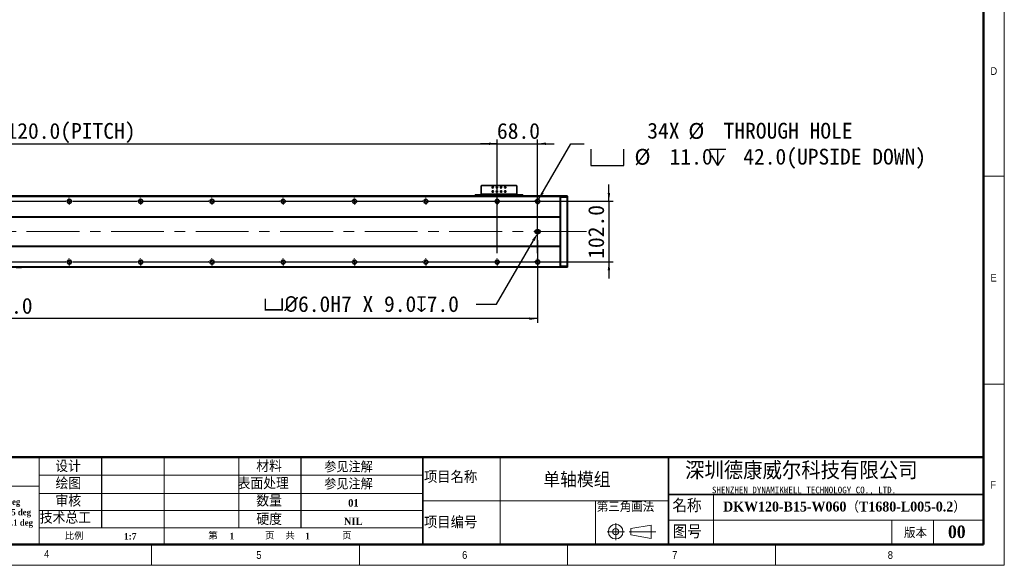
# Model space of a CAD drawing. Header units: millimetres. Extents: x 35 to 2905, y 35 to 2044.
# Tile 4 of 7: x 1248 to 2905, y 35 to 952. Entities that reach past the tile are written whole.
import ezdxf

# ---------------------------------------------------------------- set-up
doc = ezdxf.new("R2010")
doc.units = ezdxf.units.MM
doc.header["$LTSCALE"] = 7
doc.header["$PDSIZE"] = -1
doc.linetypes.add('CENTERX2', pattern=[20.32, 12.7, -2.54, 2.54, -2.54])
doc.layers.add('DIMNS', color=7, linetype='Continuous')
doc.layers.add('黑色实线', color=7, linetype='Continuous')
doc.styles.add('SLDTEXTSTYLE1', font='Gothic.ttf', dxfattribs={"width": 0.913})
doc.styles.add('SLDTEXTSTYLE2', font='timesbd.ttf', dxfattribs={"width": 0.933})
doc.styles.add('SLDTEXTSTYLE3', font='txt', dxfattribs={"bigfont": 'bigfont'})
doc.styles.add('SLDTEXTSTYLE4', font='txt', dxfattribs={"bigfont": 'bigfont'})
doc.styles.add('SLDTEXTSTYLE5', font='txt', dxfattribs={"bigfont": 'bigfont'})
doc.styles.add('SLDTEXTSTYLE6', font='txt')
doc.styles.add('SLDTEXTSTYLE7', font='timesbd.ttf', dxfattribs={"width": 0.933, "bigfont": 'bigfont'})
doc.styles.add('SLDTEXTSTYLE8', font='txt')
doc.dimstyles.new('SLDDIMSTYLE0', dxfattribs={"dimtxt": 26.6, "dimasz": 14, "dimexe": 0, "dimexo": 0.0625, "dimgap": 6.65, "dimtad": 2, "dimdec": 1, "dimrnd": 1e-09, "dimzin": 4, "dimdsep": 46, "dimtxsty": 'SLDTEXTSTYLE8', "dimsah": 1, "dimcen": 0.09, "dimadec": 0, "dimazin": 1, "dimtfac": 1, "dimtdec": 1, "dimtmove": 0, "dimatfit": 0, "dimfxl": 0, "dimfrac": 2, "dimtolj": 1, "dimtzin": 12, "dimarcsym": 0})
doc.dimstyles.new('SLDDIMSTYLE4', dxfattribs={"dimtxt": 26.6, "dimasz": 14, "dimexe": 0, "dimexo": 0.0625, "dimgap": 6.65, "dimtad": 0, "dimtih": 1, "dimtoh": 1, "dimdec": 1, "dimrnd": 1e-09, "dimzin": 4, "dimdsep": 46, "dimtxsty": 'SLDTEXTSTYLE8', "dimsah": 1, "dimcen": 0, "dimadec": 0, "dimazin": 1, "dimtfac": 1, "dimtdec": 1, "dimtofl": 0, "dimtmove": 0, "dimatfit": 3, "dimfxl": 0, "dimfrac": 2, "dimtolj": 1, "dimtzin": 12, "dimarcsym": 0})
doc.dimstyles.new('SLDDIMSTYLE6', dxfattribs={"dimtxt": 26.6, "dimasz": 14, "dimexe": 0, "dimexo": 0.0625, "dimgap": 6.65, "dimtad": 2, "dimdec": 1, "dimrnd": 1e-09, "dimzin": 4, "dimdsep": 46, "dimtxsty": 'SLDTEXTSTYLE8', "dimsah": 1, "dimcen": 0.09, "dimadec": 0, "dimazin": 1, "dimtfac": 1, "dimtdec": 1, "dimtofl": 0, "dimtmove": 0, "dimatfit": 3, "dimfxl": 0, "dimfrac": 2, "dimtolj": 1, "dimtzin": 12, "dimarcsym": 0})
doc.dimstyles.new('SLDDIMSTYLE7', dxfattribs={"dimtxt": 26.6, "dimasz": 14, "dimexe": 0, "dimexo": 0.0625, "dimgap": 6.65, "dimtad": 0, "dimtih": 1, "dimtoh": 1, "dimdec": 1, "dimrnd": 1e-09, "dimzin": 4, "dimdsep": 46, "dimtxsty": 'SLDTEXTSTYLE8', "dimsah": 1, "dimcen": 0, "dimadec": 0, "dimazin": 1, "dimtfac": 1, "dimtdec": 1, "dimtofl": 0, "dimtmove": 0, "dimatfit": 3, "dimfxl": 0, "dimfrac": 2, "dimtolj": 1, "dimtzin": 12, "dimarcsym": 0})

# ---------------------------------------------------------------- blocks, each defined once
blk = doc.blocks.new('SW_NOTE_0')
at = {"color": 0, "linetype": 'Continuous', "lineweight": 0, "char_height": 10.5, "attachment_point": 1, "style": 'SLDTEXTSTYLE2'}
for s, insert in [('X.X ± 0.5 deg', (0, 13.8)), ('X.XX ± 0.25 deg', (0, -3.7)), ('X.XXX ± 0.1 deg', (0, -21.2))]:
    blk.add_mtext(s, dxfattribs=dict(at, insert=insert))
blk = doc.blocks.new('_D_20')
at = {"layer": 'Defpoints', "color": 0}
for p in [(2119.7, 593.4), (2121.2, 596)]:
    blk.add_point(p, dxfattribs=at)
at = {"layer": '黑色实线', "color": 0, "lineweight": -2}
for p, q in [((2050.7, 473.8), (2112.7, 581.3)), ((2016.4, 473.8), (2050.7, 473.8))]:
    blk.add_line(p, q, dxfattribs=at)
at = {"layer": '黑色实线', "color": 0}
blk.add_solid([(2110.7, 582.4), (2114.7, 580.1), (2119.7, 593.4)], dxfattribs=at)
at = {"layer": '黑色实线', "color": 0, "insert": (1658, 487.6), "char_height": 26.6, "attachment_point": 1, "style": 'SLDTEXTSTYLE8'}
blk.add_mtext('\\A1;{\\fGDT|b0|i0|c134|p2;v\\fISOCPEUR|b0|i0|c134|p34;%%C}6.0H7 X 9.0{\\fGDT|b0|i0|c134|p2;x}7.0', dxfattribs=at)
blk = doc.blocks.new('_D_21')
at = {"layer": '黑色实线'}
for p, q in [((303.7, 587.1), (303.7, 442.7)), ((2119.7, 581.6), (2119.7, 442.7)), ((2119.7, 449.7), (303.7, 449.7))]:
    blk.add_line(p, q, dxfattribs=at)
for points in [[(303.7, 449.7), (317.7, 447.6), (317.7, 451.8)], [(2119.7, 449.7), (2105.7, 451.8), (2105.7, 447.6)]]:
    blk.add_solid(points, dxfattribs=at)
at = {"layer": '黑色实线', "insert": (1161.3, 484.6), "char_height": 26.6, "attachment_point": 1, "style": 'SLDTEXTSTYLE8'}
blk.add_mtext('1816.0', dxfattribs=at)
blk = doc.blocks.new('SW_SYMBOL_HOLE_SPOT')
at = {"layer": '黑色实线', "color": 0}
for p, q in [((0, 6125), (0, 525)), ((11200, 525), (11200, 6125)), ((0, 525), (11200, 525))]:
    blk.add_line(p, q, dxfattribs=at)
blk = doc.blocks.new('SW_SYMBOL_HOLE_DEPTH')
at = {"layer": '黑色实线', "color": 0}
for p, q in [((0, 6125), (5600, 6125)), ((700, 3885), (2800, 525)), ((2800, 6125), (2800, 525)), ((4900, 3885), (2800, 525))]:
    blk.add_line(p, q, dxfattribs=at)
blk = doc.blocks.new('_D_22')
at = {"layer": '黑色实线'}
for p, q in [((2121.4, 649.9), (2175.6, 743.8)), ((2175.6, 743.8), (2198.1, 743.8))]:
    blk.add_line(p, q, dxfattribs=at)
blk.add_solid([(2121.4, 649.9), (2130.2, 660.9), (2126.6, 663)], dxfattribs=at)
at = {"layer": '黑色实线', "xscale": 0.004985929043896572, "yscale": 0.004985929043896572, "zscale": 0.004985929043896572}
for name, p in [('SW_SYMBOL_HOLE_SPOT', (2209.2, 704.4)), ('SW_SYMBOL_HOLE_DEPTH', (2408.7, 704.4))]:
    blk.add_blockref(name, p, dxfattribs=at)
at = {"layer": '黑色实线', "char_height": 26.6, "attachment_point": 1, "style": 'SLDTEXTSTYLE8'}
for s, insert in [('34X ', (2304.2, 779)), ('%%c', (2373.4, 778.7)), (' THROUGH HOLE', (2414.5, 779)), ('%%c', (2282.7, 735.2)), (' 11.0 ', (2323.8, 735.4)), (' 42.0(UPSIDE DOWN)', (2447.6, 735.4))]:
    blk.add_mtext(s, dxfattribs=dict(at, insert=insert))
blk = doc.blocks.new('_D_23')
at = {"layer": '黑色实线'}
for p, q in [((2239.7, 647), (2239.7, 675)), ((1946.5, 647), (2246.7, 647)), ((2239.7, 647), (2239.7, 545)), ((1946.5, 545), (2246.7, 545)), ((2239.7, 545), (2239.7, 517))]:
    blk.add_line(p, q, dxfattribs=at)
for points in [[(2239.7, 647), (2241.8, 661), (2237.6, 661)], [(2239.7, 545), (2237.6, 531), (2241.8, 531)]]:
    blk.add_solid(points, dxfattribs=at)
at = {"layer": '黑色实线', "insert": (2204.8, 550.3), "char_height": 26.6, "attachment_point": 1, "rotation": 90, "style": 'SLDTEXTSTYLE8'}
blk.add_mtext('102.0', dxfattribs=at)
blk = doc.blocks.new('_D_24')
at = {"layer": '黑色实线'}
for p, q in [((371.7, 661.7), (371.7, 750.8)), ((2051.7, 661.7), (2051.7, 750.8)), ((371.7, 743.8), (2051.7, 743.8))]:
    blk.add_line(p, q, dxfattribs=at)
for points in [[(371.7, 743.8), (385.7, 741.7), (385.7, 745.9)], [(2051.7, 743.8), (2037.7, 745.9), (2037.7, 741.7)]]:
    blk.add_solid(points, dxfattribs=at)
at = {"layer": '黑色实线', "char_height": 26.6, "attachment_point": 1, "style": 'SLDTEXTSTYLE8'}
for s, insert in [('1680.0', (1031.5, 778.7)), ('=14×120.0(PITCH)', (1135.5, 778.7))]:
    blk.add_mtext(s, dxfattribs=dict(at, insert=insert))
blk = doc.blocks.new('_D_27')
at = {"layer": '黑色实线'}
for p, q in [((2051.7, 559.7), (2051.7, 750.8)), ((2119.7, 559.7), (2119.7, 750.8)), ((2051.7, 743.8), (2023.7, 743.8)), ((2051.7, 743.8), (2119.7, 743.8)), ((2119.7, 743.8), (2147.7, 743.8))]:
    blk.add_line(p, q, dxfattribs=at)
for points in [[(2051.7, 743.8), (2037.7, 745.9), (2037.7, 741.7)], [(2119.7, 743.8), (2133.7, 741.7), (2133.7, 745.9)]]:
    blk.add_solid(points, dxfattribs=at)
at = {"layer": '黑色实线', "insert": (2051.3, 778.7), "char_height": 26.6, "attachment_point": 1, "style": 'SLDTEXTSTYLE8'}
blk.add_mtext('68.0', dxfattribs=at)
blk = doc.blocks.new('SW_CENTERMARKSYMBOL_1')
at = {"layer": '黑色实线', "color": 0}
for p, q in [((725.08, 0), (834.92, 0)), ((834.92, 0), (834.16, 0)), ((840, 0), (837.46, 0)), ((840, 0), (837.46, 0)), ((840, 0), (837.46, 0)), ((840, 0), (837.46, 0)), ((840, 0), (837.46, 0)), ((840, 0), (837.46, 0)), ((840, 0), (837.46, 0)), ((840, 5.08), (840, 5.84)), ((840, 0), (840, 2.54)), ((840, 0), (840, 2.54)), ((840, 0), (840, 2.54)), ((840, 0), (840, 2.54)), ((840, 0), (840, 2.54)), ((840, 0), (840, 2.54)), ((840, 0), (840, 2.54)), ((840, 0), (840, -2.54)), ((840, 0), (842.54, 0)), ((840, 0), (840, -2.54)), ((840, 0), (842.54, 0)), ((840, 0), (840, -2.54)), ((840, 0), (842.54, 0)), ((840, 0), (840, -2.54)), ((840, 0), (842.54, 0)), ((840, 0), (840, -2.54)), ((840, 0), (842.54, 0)), ((840, 0), (840, -2.54)), ((840, 0), (842.54, 0)), ((840, 0), (840, -2.54)), ((840, 0), (842.54, 0)), ((845.08, 0), (845.84, 0)), ((845.08, 0), (954.92, 0)), ((954.92, 0), (954.16, 0)), ((960, 0), (957.46, 0)), ((960, 0), (957.46, 0)), ((960, 0), (957.46, 0)), ((960, 0), (957.46, 0)), ((960, 0), (957.46, 0)), ((960, 0), (957.46, 0)), ((960, 5.08), (960, 5.84)), ((960, 0), (960, 2.54)), ((960, 0), (960, 2.54)), ((960, 0), (960, 2.54)), ((960, 0), (960, 2.54)), ((960, 0), (960, 2.54)), ((960, 0), (960, 2.54)), ((960, 0), (960, -2.54)), ((960, 0), (962.54, 0)), ((960, 0), (960, -2.54)), ((960, 0), (962.54, 0)), ((960, 0), (960, -2.54)), ((960, 0), (962.54, 0)), ((960, 0), (960, -2.54)), ((960, 0), (962.54, 0)), ((960, 0), (960, -2.54)), ((960, 0), (962.54, 0)), ((960, 0), (960, -2.54)), ((960, 0), (962.54, 0)), ((965.08, 0), (965.84, 0)), ((965.08, 0), (1074.92, 0)), ((1074.92, 0), (1074.16, 0)), ((1080, 0), (1077.46, 0)), ((1080, 0), (1077.46, 0)), ((1080, 0), (1077.46, 0)), ((1080, 0), (1077.46, 0)), ((1080, 0), (1077.46, 0)), ((1080, 5.08), (1080, 5.84)), ((1080, 0), (1080, 2.54)), ((1080, 0), (1080, 2.54)), ((1080, 0), (1080, 2.54)), ((1080, 0), (1080, 2.54)), ((1080, 0), (1080, 2.54)), ((1080, 0), (1080, -2.54)), ((1080, 0), (1082.54, 0)), ((1080, 0), (1080, -2.54)), ((1080, 0), (1082.54, 0)), ((1080, 0), (1080, -2.54)), ((1080, 0), (1082.54, 0)), ((1080, 0), (1080, -2.54)), ((1080, 0), (1082.54, 0)), ((1080, 0), (1080, -2.54)), ((1080, 0), (1082.54, 0)), ((1085.08, 0), (1085.84, 0)), ((1085.08, 0), (1194.92, 0)), ((1194.92, 0), (1194.16, 0)), ((1200, 0), (1197.46, 0)), ((1200, 0), (1197.46, 0)), ((1200, 0), (1197.46, 0)), ((1200, 0), (1197.46, 0)), ((1200, 5.08), (1200, 5.84)), ((1200, 0), (1200, 2.54)), ((1200, 0), (1200, 2.54)), ((1200, 0), (1200, 2.54)), ((1200, 0), (1200, 2.54)), ((1200, 0), (1200, -2.54)), ((1200, 0), (1202.54, 0)), ((1200, 0), (1200, -2.54)), ((1200, 0), (1202.54, 0)), ((1200, 0), (1200, -2.54)), ((1200, 0), (1202.54, 0)), ((1200, 0), (1200, -2.54)), ((1200, 0), (1202.54, 0)), ((1205.08, 0), (1205.84, 0)), ((1205.08, 0), (1314.92, 0)), ((1314.92, 0), (1314.16, 0)), ((1320, 0), (1317.46, 0)), ((1320, 0), (1317.46, 0)), ((1320, 0), (1317.46, 0)), ((1320, 5.08), (1320, 5.84)), ((1320, 0), (1320, 2.54)), ((1320, 0), (1320, 2.54)), ((1320, 0), (1320, 2.54)), ((1320, 0), (1320, -2.54)), ((1320, 0), (1322.54, 0)), ((1320, 0), (1320, -2.54)), ((1320, 0), (1322.54, 0)), ((1320, 0), (1320, -2.54)), ((1320, 0), (1322.54, 0)), ((1325.08, 0), (1325.84, 0)), ((1325.08, 0), (1434.92, 0)), ((1434.92, 0), (1434.16, 0)), ((1440, 0), (1437.46, 0)), ((1440, 0), (1437.46, 0)), ((1440, 5.08), (1440, 5.84)), ((1440, 0), (1440, 2.54)), ((1440, 0), (1440, 2.54)), ((1440, 0), (1440, -2.54)), ((1440, 0), (1442.54, 0)), ((1440, 0), (1440, -2.54)), ((1440, 0), (1442.54, 0)), ((1445.08, 0), (1445.84, 0)), ((1445.08, 0), (1554.92, 0)), ((1560, 0), (1557.46, 0)), ((1560, 5.08), (1560, 5.84)), ((1560, 0), (1560, 2.54)), ((1560, 0), (1560, -2.54)), ((1560, 0), (1562.54, 0)), ((1565.08, 0), (1565.84, 0)), ((840, -5.08), (840, -5.84)), ((960, -5.08), (960, -5.84)), ((1080, -5.08), (1080, -5.84)), ((1200, -5.08), (1200, -5.84)), ((1320, -5.08), (1320, -5.84)), ((1440, -5.08), (1440, -5.84)), ((1560, -5.08), (1560, -5.84))]:
    blk.add_line(p, q, dxfattribs=at)
blk = doc.blocks.new('SW_CENTERMARKSYMBOL_2')
at = {"layer": '黑色实线', "color": 0}
for p, q in [((605.08, 0), (714.92, 0)), ((714.92, 0), (714.16, 0)), ((720, 0), (717.46, 0)), ((720, 0), (717.46, 0)), ((720, 0), (717.46, 0)), ((720, 0), (717.46, 0)), ((720, 0), (717.46, 0)), ((720, 0), (717.46, 0)), ((720, 0), (717.46, 0)), ((720, 5.08), (720, 5.84)), ((720, 0), (720, 2.54)), ((720, 0), (720, 2.54)), ((720, 0), (720, 2.54)), ((720, 0), (720, 2.54)), ((720, 0), (720, 2.54)), ((720, 0), (720, 2.54)), ((720, 0), (720, 2.54)), ((720, 0), (720, -2.54)), ((720, 0), (722.54, 0)), ((720, 0), (720, -2.54)), ((720, 0), (722.54, 0)), ((720, 0), (720, -2.54)), ((720, 0), (722.54, 0)), ((720, 0), (720, -2.54)), ((720, 0), (722.54, 0)), ((720, 0), (720, -2.54)), ((720, 0), (722.54, 0)), ((720, 0), (720, -2.54)), ((720, 0), (722.54, 0)), ((720, 0), (720, -2.54)), ((720, 0), (722.54, 0)), ((725.08, 0), (725.84, 0)), ((725.08, 0), (834.92, 0)), ((834.92, 0), (834.16, 0)), ((840, 0), (837.46, 0)), ((840, 0), (837.46, 0)), ((840, 0), (837.46, 0)), ((840, 0), (837.46, 0)), ((840, 0), (837.46, 0)), ((840, 0), (837.46, 0)), ((840, 5.08), (840, 5.84)), ((840, 0), (840, 2.54)), ((840, 0), (840, 2.54)), ((840, 0), (840, 2.54)), ((840, 0), (840, 2.54)), ((840, 0), (840, 2.54)), ((840, 0), (840, 2.54)), ((840, 0), (840, -2.54)), ((840, 0), (842.54, 0)), ((840, 0), (840, -2.54)), ((840, 0), (842.54, 0)), ((840, 0), (840, -2.54)), ((840, 0), (842.54, 0)), ((840, 0), (840, -2.54)), ((840, 0), (842.54, 0)), ((840, 0), (840, -2.54)), ((840, 0), (842.54, 0)), ((840, 0), (840, -2.54)), ((840, 0), (842.54, 0)), ((845.08, 0), (845.84, 0)), ((845.08, 0), (954.92, 0)), ((954.92, 0), (954.16, 0)), ((960, 0), (957.46, 0)), ((960, 0), (957.46, 0)), ((960, 0), (957.46, 0)), ((960, 0), (957.46, 0)), ((960, 0), (957.46, 0)), ((960, 5.08), (960, 5.84)), ((960, 0), (960, 2.54)), ((960, 0), (960, 2.54)), ((960, 0), (960, 2.54)), ((960, 0), (960, 2.54)), ((960, 0), (960, 2.54)), ((960, 0), (960, -2.54)), ((960, 0), (962.54, 0)), ((960, 0), (960, -2.54)), ((960, 0), (962.54, 0)), ((960, 0), (960, -2.54)), ((960, 0), (962.54, 0)), ((960, 0), (960, -2.54)), ((960, 0), (962.54, 0)), ((960, 0), (960, -2.54)), ((960, 0), (962.54, 0)), ((965.08, 0), (965.84, 0)), ((965.08, 0), (1074.92, 0)), ((1074.92, 0), (1074.16, 0)), ((1080, 0), (1077.46, 0)), ((1080, 0), (1077.46, 0)), ((1080, 0), (1077.46, 0)), ((1080, 0), (1077.46, 0)), ((1080, 5.08), (1080, 5.84)), ((1080, 0), (1080, 2.54)), ((1080, 0), (1080, 2.54)), ((1080, 0), (1080, 2.54)), ((1080, 0), (1080, 2.54)), ((1080, 0), (1080, -2.54)), ((1080, 0), (1082.54, 0)), ((1080, 0), (1080, -2.54)), ((1080, 0), (1082.54, 0)), ((1080, 0), (1080, -2.54)), ((1080, 0), (1082.54, 0)), ((1080, 0), (1080, -2.54)), ((1080, 0), (1082.54, 0)), ((1085.08, 0), (1085.84, 0)), ((1085.08, 0), (1194.92, 0)), ((1194.92, 0), (1194.16, 0)), ((1200, 0), (1197.46, 0)), ((1200, 0), (1197.46, 0)), ((1200, 0), (1197.46, 0)), ((1200, 5.08), (1200, 5.84)), ((1200, 0), (1200, 2.54)), ((1200, 0), (1200, 2.54)), ((1200, 0), (1200, 2.54)), ((1200, 0), (1200, -2.54)), ((1200, 0), (1202.54, 0)), ((1200, 0), (1200, -2.54)), ((1200, 0), (1202.54, 0)), ((1200, 0), (1200, -2.54)), ((1200, 0), (1202.54, 0)), ((1205.08, 0), (1205.84, 0)), ((1205.08, 0), (1314.92, 0)), ((1314.92, 0), (1314.16, 0)), ((1320, 0), (1317.46, 0)), ((1320, 0), (1317.46, 0)), ((1320, 5.08), (1320, 5.84)), ((1320, 0), (1320, 2.54)), ((1320, 0), (1320, 2.54)), ((1320, 0), (1320, -2.54)), ((1320, 0), (1322.54, 0)), ((1320, 0), (1320, -2.54)), ((1320, 0), (1322.54, 0)), ((1325.08, 0), (1325.84, 0)), ((1325.08, 0), (1434.92, 0)), ((1440, 0), (1437.46, 0)), ((1440, 5.08), (1440, 5.84)), ((1440, 0), (1440, 2.54)), ((1440, 0), (1440, -2.54)), ((1440, 0), (1442.54, 0)), ((1445.08, 0), (1445.84, 0)), ((720, -5.08), (720, -5.84)), ((840, -5.08), (840, -5.84)), ((960, -5.08), (960, -5.84)), ((1080, -5.08), (1080, -5.84)), ((1200, -5.08), (1200, -5.84)), ((1320, -5.08), (1320, -5.84)), ((1440, -5.08), (1440, -5.84))]:
    blk.add_line(p, q, dxfattribs=at)
blk = doc.blocks.new('SW_CENTERMARKSYMBOL_3')
at = {"layer": '黑色实线', "color": 0}
for p, q in [((-5.08, 0), (-5.84, 0)), ((0, 0), (-2.54, 0)), ((0, 5.08), (0, 5.84)), ((0, 0), (0, 2.54)), ((0, 0), (0, -2.54)), ((0, 0), (2.54, 0)), ((5.08, 0), (5.84, 0)), ((0, -5.08), (0, -5.84))]:
    blk.add_line(p, q, dxfattribs=at)
blk = doc.blocks.new('SW_CENTERMARKSYMBOL_4')
at = {"layer": '黑色实线', "color": 0}
for p, q in [((-5.08, 0), (-5.84, 0)), ((0, 0), (-2.54, 0)), ((0, 5.08), (0, 5.84)), ((0, 0), (0, 2.54)), ((0, 0), (0, -2.54)), ((0, 0), (2.54, 0)), ((5.08, 0), (5.84, 0)), ((0, -5.08), (0, -5.84))]:
    blk.add_line(p, q, dxfattribs=at)
blk = doc.blocks.new('SW_CENTERMARKSYMBOL_5')
at = {"layer": '黑色实线', "color": 0}
for p, q in [((-5.08, 0), (-5.54, 0)), ((0, 0), (-2.54, 0)), ((0, 5.08), (0, 5.54)), ((0, 0), (0, 2.54)), ((0, 0), (2.54, 0)), ((0, 0), (0, -2.54)), ((5.08, 0), (5.54, 0)), ((0, -5.08), (0, -5.54))]:
    blk.add_line(p, q, dxfattribs=at)
blk = doc.blocks.new('SW_DOWELSYMBOL_3')
at = {"linetype": 'Continuous', "lineweight": 18}
h = blk.add_hatch(color=0, dxfattribs=at)
edge = h.paths.add_edge_path(flags=0)
edge.add_arc((0, 0), 3, 180, 270)
edge.add_line((0, -3), (0, 0))
edge.add_line((0, 0), (-3, 0))
h = blk.add_hatch(color=0, dxfattribs=at)
edge = h.paths.add_edge_path(flags=0)
edge.add_arc((0, 0), 3, 0, 90)
edge.add_line((0, 3), (0, 0))
edge.add_line((0, 0), (3, 0))
at = {"layer": '黑色实线', "color": 0}
blk.add_circle((0, 0), 3, dxfattribs=at)
blk = doc.blocks.new('SW_DOWELSYMBOL_4')
at = {"linetype": 'Continuous', "lineweight": 18}
h = blk.add_hatch(color=0, dxfattribs=at)
edge = h.paths.add_edge_path(flags=0)
edge.add_arc((0, 0), 3, 180, 270)
edge.add_line((0, -3), (0, 0))
edge.add_line((0, 0), (-3, 0))
h = blk.add_hatch(color=0, dxfattribs=at)
edge = h.paths.add_edge_path(flags=0)
edge.add_arc((0, 0), 3, 0, 90)
edge.add_line((0, 3), (0, 0))
edge.add_line((0, 0), (3, 0))
at = {"layer": '黑色实线', "color": 0}
blk.add_circle((0, 0), 3, dxfattribs=at)

msp = doc.modelspace()

# ---------------------------------------------------------------- linework, layer by layer
at = {"color": 7, "linetype": 'Continuous', "lineweight": 18}
for p, q in [((2905, 35), (2905, 2044)), ((2870, 2009), (2870, 70)), ((2870, 689.5), (2905, 689.5)), ((2870, 339.5), (2905, 339.5)), ((1281, 217), (1281, 192.5)), ((1281, 168), (1281, 217)), ((1281, 192.5), (1281, 217)), ((1491.2947341, 217), (1491.2947341, 70)), ((1617, 217), (1617, 98.0415225)), ((2056.7777506, 217), (2056.7777506, 70)), ((1281, 168), (1281, 192.5)), ((1281, 186.6064057), (1926.2913786, 186.6064057)), ((1281, 168), (1025.2864855, 168)), ((1281, 168), (1281, 70)), ((1281, 155.7844537), (1926.2913786, 155.7844537)), ((2415.6473812, 154), (2415.6473812, 70)), ((1926.2913786, 143.5), (2339.7556851, 143.5)), ((2217.0956224, 143.5), (2217.0956224, 70)), ((1281, 126.9132581), (1926.2913786, 126.9132581)), ((2251.0573589, 106.0396721), (2251.0573589, 77.4416029)), ((2276.6682633, 96.7312329), (2310.6563282, 102.6107947)), ((2310.6563282, 102.6107947), (2310.6563282, 80.2227947)), ((2339.7556851, 110.8803834), (2870, 110.8803834)), ((2716, 110.8803834), (2716, 70)), ((2786, 110.8803834), (2786, 70)), ((1926.2913786, 98.0415225), (1281, 98.0415225)), ((2236.4989196, 91.4812329), (2265.9081572, 91.4812329)), ((2273.6351967, 91.4812329), (2318.3628673, 91.4812329)), ((2276.6682633, 86.2312329), (2276.6682633, 96.7312329)), ((2276.6682633, 86.2312329), (2310.6563282, 80.2227947)), ((70, 70), (2870, 70)), ((861, 70), (2870, 70)), ((1470, 35), (1470, 70)), ((1820, 70), (1820, 35)), ((2170, 35), (2170, 70)), ((2520, 70), (2520, 35)), ((35, 35), (2905, 35))]:
    msp.add_line(p, q, dxfattribs=at)
at = {"color": 7, "linetype": 'Continuous', "lineweight": 50}
for p, q in [((2870, 2009), (2870, 70)), ((1025.2864855, 217), (1281, 217)), ((2870, 217), (1281, 217)), ((70, 70), (2870, 70))]:
    msp.add_line(p, q, dxfattribs=at)
at = {"color": 7, "linetype": 'Continuous', "lineweight": 35}
for p, q in [((2025.7263093, 673.7965202), (2024.7263818, 672.7965182)), ((2024.7263818, 672.7965182), (2024.7263818, 658.9965156)), ((2083.726397, 673.7965202), (2025.7263093, 673.7965202)), ((2084.7263246, 672.7965182), (2083.726397, 673.7965202)), ((2084.7263246, 658.9965156), (2084.7263246, 672.7965182)), ((2157.7262788, 655.9965169), (265.7263188, 655.9965169)), ((2157.7262788, 654.9965186), (265.7263188, 654.9965186)), ((2014.7262721, 655.9965169), (2014.7262721, 657.9965135)), ((2014.7262721, 657.9965135), (2015.7263188, 657.9965135)), ((2015.7263188, 657.9965135), (2015.7263188, 655.9965169)), ((2015.7263188, 657.9965135), (2023.7262158, 657.9965135)), ((2023.7262158, 657.9965135), (2023.7262158, 655.9965169)), ((2024.7263818, 657.9965135), (2023.7262158, 657.9965135)), ((2084.7263246, 658.9965156), (2024.7263818, 658.9965156)), ((2024.7263818, 655.9965169), (2024.7263818, 658.9965156)), ((2084.7263246, 658.9965156), (2084.7263246, 655.9965169)), ((2085.7262521, 657.9965135), (2084.7263246, 657.9965135)), ((2085.7262521, 657.9965135), (2085.7262521, 655.9965169)), ((2085.7262521, 657.9965135), (2093.7263875, 657.9965135)), ((2093.7263875, 655.9965169), (2093.7263875, 657.9965135)), ((2093.7263875, 657.9965135), (2094.726315, 657.9965135)), ((2094.726315, 657.9965135), (2094.726315, 655.9965169)), ((2157.7262788, 655.6965193), (2158.0262094, 655.9965169)), ((2157.7262788, 654.9965186), (2157.7262788, 655.9965169)), ((2157.7262788, 620.9965168), (2157.7262788, 654.9965186)), ((2157.7262788, 653.8722521), (2158.0262094, 653.9965166)), ((2158.0262094, 655.9965169), (2158.0262094, 653.9965166)), ((2158.0262094, 655.9965169), (2169.4264321, 655.9965169)), ((2158.0262094, 653.9965166), (2158.0262094, 537.9965162)), ((2169.4264321, 653.9965166), (2158.0262094, 653.9965166)), ((2169.4264321, 653.9965166), (2169.4264321, 655.9965169)), ((2169.7263627, 655.6965193), (2169.4264321, 655.9965169)), ((2169.4264321, 537.9965162), (2169.4264321, 653.9965166)), ((2169.7263627, 653.8722521), (2169.4264321, 653.9965166)), ((2169.7263627, 655.6965193), (2169.7263627, 653.8722521)), ((2169.7263627, 653.8722521), (2169.7263627, 538.1207807)), ((2157.7262788, 620.9965168), (265.7263188, 620.9965168)), ((2157.7262788, 620.4965176), (265.7263188, 620.4965176)), ((2157.7262788, 620.9965168), (2157.7262788, 620.4965176)), ((2157.7262788, 571.4965171), (2157.7262788, 620.4965176)), ((2121.2263017, 598.9965169), (2118.2262807, 598.9965169)), ((2118.2262807, 592.996517), (2121.2263017, 592.996517)), ((2157.7262788, 571.4965171), (265.7263188, 571.4965171)), ((2157.7262788, 570.9965161), (265.7263188, 570.9965161)), ((2157.7262788, 570.9965161), (2157.7262788, 571.4965171)), ((2157.7262788, 536.9965179), (2157.7262788, 570.9965161)), ((2157.7262788, 536.9965179), (265.7263188, 536.9965179)), ((2157.7262788, 535.9965159), (265.7263188, 535.9965159)), ((1242.2263532, 535.8016534), (1250.2263694, 535.8016534)), ((1250.1020341, 535.5016558), (1242.3505693, 535.5016558)), ((1250.1020341, 535.5016558), (1250.2263694, 535.8016534)), ((1250.9263663, 535.5016558), (1250.1020341, 535.5016558)), ((1250.2263694, 535.8016534), (1250.2263694, 535.9965159)), ((1250.2263694, 535.8016534), (1251.2262969, 535.8016534)), ((1251.2262969, 535.8016534), (1250.9263663, 535.5016558)), ((1251.2262969, 535.9965159), (1251.2262969, 535.8016534)), ((2157.7262788, 538.1207807), (2158.0262094, 537.9965162)), ((2157.7262788, 536.9965179), (2157.7262788, 535.9965159)), ((2157.7262788, 536.2965173), (2158.0262094, 535.9965159)), ((2158.0262094, 537.9965162), (2158.0262094, 535.9965159)), ((2158.0262094, 537.9965162), (2169.4264321, 537.9965162)), ((2169.4264321, 535.9965159), (2158.0262094, 535.9965159)), ((2169.7263627, 538.1207807), (2169.4264321, 537.9965162)), ((2169.4264321, 535.9965159), (2169.4264321, 537.9965162)), ((2169.7263627, 536.2965173), (2169.4264321, 535.9965159)), ((2169.7263627, 538.1207807), (2169.7263627, 536.2965173)), ((1926.2913786, 217), (1926.2913786, 70)), ((2339.7556851, 217), (2339.7556851, 70)), ((2339.7556851, 154), (2870, 154))]:
    msp.add_line(p, q, dxfattribs=at)
for centre, radius in [((2044.2263188, 670.4965169), 1.25), ((2044.2263188, 663.4965169), 1.25), ((2051.2263188, 670.4965169), 1.25), ((2051.2263188, 663.4965169), 1.25), ((2058.2263188, 670.4965169), 1.25), ((2058.2263188, 663.4965169), 1.25), ((2065.2263188, 670.4965169), 1.25), ((2065.2263188, 663.4965169), 1.25), ((1331.7263188, 646.9965169), 3.3), ((1451.7263188, 646.9965169), 3.3), ((1571.7263188, 646.9965169), 3.3), ((1691.7263188, 646.9965169), 3.3), ((1811.7263188, 646.9965169), 3.3), ((1931.7263188, 646.9965169), 3.3), ((2051.7263188, 646.9965169), 3.3), ((2119.7263188, 646.9965169), 3.3), ((1331.7263188, 544.9965169), 3.3), ((1451.7263188, 544.9965169), 3.3), ((1571.7263188, 544.9965169), 3.3), ((1691.7263188, 544.9965169), 3.3), ((1811.7263188, 544.9965169), 3.3), ((1931.7263188, 544.9965169), 3.3), ((2051.7263188, 544.9965169), 3.3), ((2119.7263188, 544.9965169), 3.3)]:
    msp.add_circle(centre, radius, dxfattribs=at)
at = {"color": 7, "linetype": 'Continuous', "lineweight": 18}
for radius in [12.25, 5.25]:
    msp.add_circle((2251.0573589, 91.4812329), radius, dxfattribs=at)
at = {"color": 7, "linetype": 'Continuous', "lineweight": 35}
for centre, start, end in [((2118.2263188, 595.9965169), 90, 270), ((2121.2263188, 595.9965169), 270, 90)]:
    msp.add_arc(centre, 3, start, end, dxfattribs=at)
at = {"layer": 'DIMNS', "color": 7}
for p, q in [((1386.1756132, 98.0415225), (1386.1756132, 217)), ((1721.5288042, 217), (1721.5288042, 98.0415225))]:
    msp.add_line(p, q, dxfattribs=at)
at = {"layer": '黑色实线', "linetype": 'CENTERX2', "lineweight": 18}
msp.add_line((2202.1763188, 595.9965169), (221.2763188, 595.9965169), dxfattribs=at)

# ---------------------------------------------------------------- block references
at = {"color": 7, "linetype": 'Continuous', "lineweight": 0}
msp.add_blockref('SW_NOTE_0', (1164.2374128, 133.2730729), dxfattribs=at)
at = {"layer": '黑色实线'}
for name, p in [('SW_CENTERMARKSYMBOL_1', (491.7263188, 544.9965169)), ('SW_CENTERMARKSYMBOL_2', (611.7263188, 646.9965169)), ('SW_CENTERMARKSYMBOL_3', (2119.7263188, 646.9965169)), ('SW_CENTERMARKSYMBOL_5', (2119.7263188, 595.9965169)), ('SW_DOWELSYMBOL_3', (2118.2263188, 595.9965169)), ('SW_DOWELSYMBOL_4', (2121.2263188, 595.9965169)), ('SW_CENTERMARKSYMBOL_4', (2119.7263188, 544.9965169))]:
    msp.add_blockref(name, p, dxfattribs=at)

# ---------------------------------------------------------------- texts
at = {"color": 7, "linetype": 'Continuous', "lineweight": 0}
for s, insert, char_height, attachment_point, style in [('D', (2881.6666667, 872.5241462), 12.9645833, 1, 'SLDTEXTSTYLE1'), ('E', (2881.6666667, 524.9218569), 12.9645833, 1, 'SLDTEXTSTYLE1'), ('设计', (1308.1516086, 211.2037197), 19.6, 1, 'SLDTEXTSTYLE4'), ('材料', (1646.3232212, 211.2037197), 19.6, 1, 'SLDTEXTSTYLE4'), ('参见注解', (1760.754674, 209.6961024), 18.52083333, 1, 'SLDTEXTSTYLE3'), ('深圳德康威尔科技有限公司', (2367.7808657, 209.0727944), 29.633333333, 1, 'SLDTEXTSTYLE5'), ('绘图', (1308.5667452, 182.4609555), 19.6, 1, 'SLDTEXTSTYLE4'), ('表面处理', (1614.8687965, 182.4609555), 19.6, 1, 'SLDTEXTSTYLE4'), ('参见注解', (1760.754674, 180.9533382), 18.52083333, 1, 'SLDTEXTSTYLE3'), ('项目名称', (1928.5278726, 193.5664272), 20.37291667, 1, 'SLDTEXTSTYLE4'), ('单轴模组', (2129.3296771, 190.6700555), 22.225, 1, 'SLDTEXTSTYLE7'), ('SHENZHEN DYNAMIKWELL TECHNOLOGY CO., LTD.', (2413.0244772, 167.1776031), 11.1125, 1, 'SLDTEXTSTYLE6'), ('F', (2881.6666667, 176.9545867), 12.9645833, 1, 'SLDTEXTSTYLE1'), ('审核', (1308.3353572, 153.2254598), 19.6, 1, 'SLDTEXTSTYLE4'), ('数量', (1646.3776635, 153.2254598), 19.6, 1, 'SLDTEXTSTYLE4'), ('名称', (2346.5643932, 146.3380774), 22.225, 1, 'SLDTEXTSTYLE4'), ('01', (1800.9021579, 146.220694), 12.6, 1, 'SLDTEXTSTYLE2'), ('DKW120-B15-W060（T1680-L005-0.2）', (2431.8383923, 142.0912778), 16.66875, 1, 'SLDTEXTSTYLE7'), ('技术总工', (1282.0205694, 124.5963326), 19.6, 1, 'SLDTEXTSTYLE4'), ('硬度', (1646.3878726, 122.2509716), 19.6, 1, 'SLDTEXTSTYLE4'), ('项目编号', (1928.5278726, 117.2942786), 20.37291667, 1, 'SLDTEXTSTYLE4'), ('NIL', (1793.6659078, 115.2462058), 12.6, 1, 'SLDTEXTSTYLE2'), ('图号', (2346.8627796, 102.5238769), 22.225, 1, 'SLDTEXTSTYLE4'), ('版本', (2736.2958947, 98.3145377), 17.5, 1, 'SLDTEXTSTYLE4'), ('00', (2825.0575984, 101.802765), 21, 2, 'SLDTEXTSTYLE2'), ('比例', (1324.1025995, 89.3254759), 11.2, 1, 'SLDTEXTSTYLE4'), ('1:7', (1423.6906278, 89.3196677), 11.2, 1, 'SLDTEXTSTYLE2'), ('第        页', (1565.6570953, 89.7445405), 11.2, 1, 'SLDTEXTSTYLE4'), ('1', (1601.5282851, 89.7387322), 11.2, 1, 'SLDTEXTSTYLE2'), ('共        页', (1695.3066736, 89.7445405), 11.2, 1, 'SLDTEXTSTYLE4'), ('1', (1728.7396187, 89.7387322), 11.2, 1, 'SLDTEXTSTYLE2'), ('4', (1289.1666667, 60.5241742), 12.9645833, 1, 'SLDTEXTSTYLE1'), ('5', (1646.3869956, 58.7778943), 12.9645833, 1, 'SLDTEXTSTYLE1'), ('6', (1992.6009264, 58.7778943), 12.9645833, 1, 'SLDTEXTSTYLE1'), ('7', (2346.0197074, 58.7778943), 12.9645833, 1, 'SLDTEXTSTYLE1'), ('8', (2708.8414871, 58.7778943), 12.9645833, 1, 'SLDTEXTSTYLE1')]:
    msp.add_mtext(s, dxfattribs=dict(at, insert=insert, char_height=char_height, attachment_point=attachment_point, style=style))
at = {"layer": 'DIMNS', "color": 7, "insert": (2219.4234672, 142.1287382), "char_height": 17.5, "attachment_point": 1, "style": 'SLDTEXTSTYLE4'}
msp.add_mtext('第三角画法', dxfattribs=at)

# ---------------------------------------------------------------- dimensions: what is measured, and where the dimension line sits
at = {"layer": '黑色实线'}
dim = msp.add_linear_dim(base=(2051.7263188, 743.7965669), p1=(371.7263188, 652.8365169), p2=(2051.7263188, 652.8365169), text='<>=14×120.0(PITCH)', dimstyle='SLDDIMSTYLE6', dxfattribs=at)
dim.commit()
dim.dimension.update_dxf_attribs({"geometry": '_D_24', "text_midpoint": (1228.1719797, 743.7965669), "dimtype": 160})
for base, p1, p2, dimstyle, picture, middle in [((2119.7263188, 743.7965669), (2051.7263188, 550.8365169), (2119.7263188, 550.8365169), 'SLDDIMSTYLE0', '_D_27', (2084.0839258, 743.7965669)), ((303.7263188, 449.6909246), (2119.7263188, 590.4565169), (303.7263188, 595.9965169), 'SLDDIMSTYLE6', '_D_21', (1213.2977862, 449.6909246))]:
    dim = msp.add_linear_dim(base=base, p1=p1, p2=p2, dimstyle=dimstyle, dxfattribs=at)
    dim.commit()
    dim.dimension.update_dxf_attribs({"geometry": picture, "text_midpoint": middle, "dimtype": 160})
dim = msp.add_diameter_dim_2p(p1=(2118.0763188, 644.1386331), p2=(2121.3763188, 649.8544008), text='34X %%c THROUGH HOLE\\P{\\fGDT;v}%%c <> {\\fGDT;x} 42.0(UPSIDE DOWN)\\P', dimstyle='SLDDIMSTYLE4', dxfattribs=at)
dim.commit()
dim.dimension.update_dxf_attribs({"geometry": '_D_22', "text_midpoint": (2495.6751696, 743.7965669), "dimtype": 163})
dim = msp.add_linear_dim(base=(2239.7263188, 544.9965169), p1=(1937.5663188, 646.9965169), p2=(1937.5663188, 544.9965169), angle=90, dimstyle='SLDDIMSTYLE0', dxfattribs=at)
dim.commit()
dim.dimension.update_dxf_attribs({"geometry": '_D_23', "text_midpoint": (2239.7263188, 592.6423892), "dimtype": 160})
dim = msp.add_radius_dim(center=(2121.2263188, 595.9965169), mpoint=(2119.7263188, 593.3984407), text='{\\fGDT|b0|i0|c134|p2;v\\fISOCPEUR|b0|i0|c134|p34;%%C}6.0H7 X 9.0{\\fGDT|b0|i0|c134|p2;x}7.0', dimstyle='SLDDIMSTYLE7', override={"dimpost": '<>'}, dxfattribs=at)
dim.commit()
dim.dimension.update_dxf_attribs({"geometry": '_D_20', "text_midpoint": (1833.8686196, 473.7965169), "dimtype": 164})

doc.saveas('drawing.dxf')
